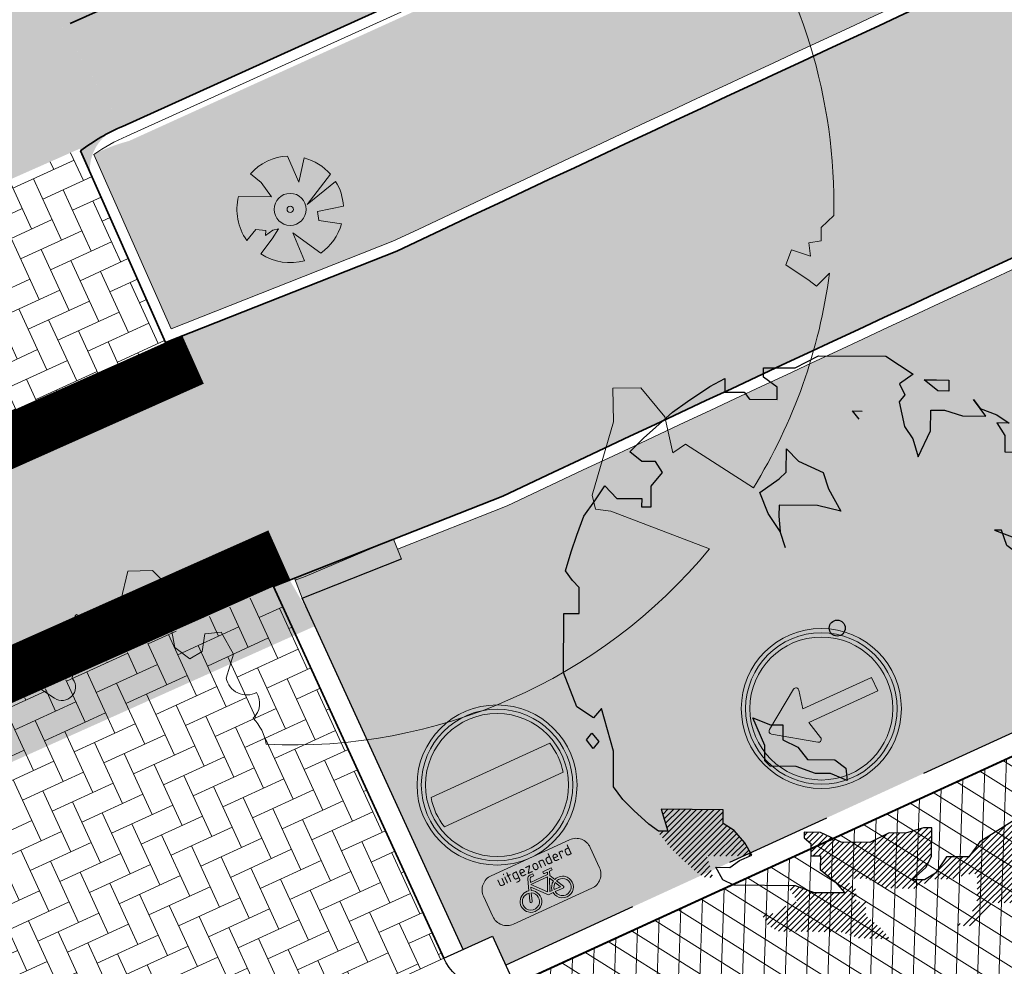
# Model space of a CAD drawing. Header units: metres. Extents: x 195696 to 514079, y 327475 to 328989.
# Tile 71 of 146: x 195981 to 195991, y 327655 to 327664. Entities that reach past the tile are written whole.
import ezdxf
from ezdxf.enums import TextEntityAlignment as Align

# ---------------------------------------------------------------- set-up
doc = ezdxf.new("R2010")
doc.units = ezdxf.units.M
for name, pattern in [('11strp', [2, 1, -1]), ('RI-HWA', [7.4, 5, -2.4]), ('VH-TROTTOIRBAND_180-200', [20, 10, -2, 2, -2, 2, -2])]:
    doc.linetypes.add(name, pattern=pattern)
for name, color, linetype, lineweight in [('B-WE-GR-BOOM-S', 74, 'Continuous', 18), ('bct-bomen', 252, 'Continuous', 9), ('mk-nw-11streep 0.10', 7, '11strp', 35), ('N-WE-GR-BOOM-S', 74, 'Continuous', 25), ('N-WE-GR-GRAS-A-250', 62, 'Continuous', 18), ('N-WE-GW-ONTGRAVINGSVAK-vak 4-A-250', 12, 'Continuous', 18), ('N-WE-RI-HWA_RIOOLLEIDING_PVC_315-G', 150, 'RI-HWA', 35), ('N-WE-VH-GESLOTENVERHARDING-A-200', 252, 'Continuous', 18), ('N-WE-VH-KANTOPSLUITING_ELEMENT_HOEKSTUK-S', 7, 'Continuous', 25), ('N-WE-VH-KANTOPSLUITING_OPSLUITBAND_100X200-G', 5, 'Continuous', 13), ('N-WE-VH-KANTOPSLUITING_TROTTOIRBAND_180 200_250-G', 6, 'VH-TROTTOIRBAND_180-200', 25), ('N-WE-VH-KANTOPSLUITING_TROTTOIRBAND_180 200_250_EINDVERLOOPBAND-S', 6, 'Continuous', 25), ('N-WE-VH-KANTOPSLUITING_VOORKANTBAND-G', 2, 'Continuous', 35), ('N-WE-VH-KANTVERHARDING-G', 5, 'Continuous', 35), ('N-WE-VH-KANTVERHARDING_STREKLAAG-G', 5, 'Continuous', 18), ('N-WE-VH-OPENVERHARDING_BETONSTRAATSTEEN_GRIJS-A', 252, 'Continuous', 18), ('N-WE-VH-OPENVERHARDING_BETONSTRAATSTEEN_ROOD-A', 13, 'Continuous', 18), ('N-WE-VH-OPENVERHARDING_STRAATBAKSTEEN_BRUIN-A', 35, 'Continuous', 18), ('N-WE-VW-VERKEERSTEKEN_BORD_C-S-200', 7, 'Continuous', 25), ('N-WE-VW-VERKEERSTEKEN_BORD_D-S-200', 7, 'Continuous', 25), ('N-WE-VW-VERKEERSTEKEN_BORD_ONDERBORD-S-200', 7, 'Continuous', 25)]:
    doc.layers.add(name, color=color, linetype=linetype, lineweight=lineweight)
doc.styles.add('NLCS-RVV-M200-T25', font='NLCS-RVV.ttf')
doc.styles.get("Standard").update_dxf_attribs({"font": 'arial.ttf'})
pattern_1 = [(0, (0, 0), (0.5, 0.5), [0.125, -0.375]), (0, (0.275, 0.3), (0.5, 0.5), [0.125, -0.375]), (90, (0.05, 0.175), (-0.5, 0.5), [0.125, -0.375]), (90, (0.25, 0.35), (-0.5, 0.5), [0.125, -0.375]), (45, (0.1, 0.35), (0, 0.5), [0.125, -0.582106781]), (135, (0.275, 0), (-0.5, 0), [0.125, -0.582106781]), (26.5650512, (0.125, 0.15), (0.5, 2e-10), [0.125, -0.9930339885]), (26.5650512, (0.35, 0.4), (0.5, 2e-10), [0.125, -0.9930339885]), (63.43494882, (0.35, 0), (3e-11, 0.5), [0.125, -0.9930339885]), (63.43494882, (0.125, 0.225), (3e-11, 0.5), [0.125, -0.9930339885]), (63.43494882, (0.3, 0.1), (3e-11, 0.5), [0.125, -0.9930339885]), (116.5650512, (0, 0.275), (-2e-10, 0.5), [0.125, -0.9930339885]), (153.43494882, (0.1, 0.075), (-0.5, 3e-11), [0.125, -0.9930339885])]

# ---------------------------------------------------------------- blocks, each defined once
blk = doc.blocks.new('SGR-BOOM_05')
blk.add_lwpolyline([(4.1627, 2.9835, -0.16076), (5.0945, -0.0561), (4.9773, -0.1691), (4.9763, -0.2938), (4.8619, -0.3149), (4.8762, -0.4379), (4.6981, -0.3805), (4.6441, -0.5192), (4.8638, -0.6653), (4.9325, -0.7197), (5.0536, -0.5992, -0.106371), (4.3406, -2.6103), (3.7053, -2.2009), (3.5876, -2.2819), (3.5125, -1.9448), (3.2861, -1.6733), (3.0235, -1.6759), (3.0297, -1.99), (2.8304, -2.6777), (2.8606, -2.8088), (3.0052, -2.8294), (3.9299, -3.1829, -0.236298), (-0.2251, -5.0135, 0.159625), (-0.347, -4.7701, 0.350802), (-0.3148, -4.5278, -0.504641), (-0.6, -4.3928), (-0.5306, -4.1702), (-0.6474, -3.9624), (-0.8016, -3.9778), (-0.8248, -4.1438), (-0.9418, -4.2115), (-1.0803, -4.1056), (-1.1998, -3.4748), (-1.2911, -3.3837), (-1.522, -3.3909), (-1.5862, -3.6649), (-1.6803, -3.6944), (-1.769, -3.9229), (-2.0033, -3.7976, 0.733583), (-1.9177, -3.9727, -0.861625), (-1.8701, -4.1276, 0.279978), (-2.0431, -4.3925), (-2.0359, -4.4026, -0.827056), (-2.2079, -4.5827, -0.116774), (-4.1522, -2.5563)], format="xyb")
blk.add_circle((0, 0), 0.15)
blk = doc.blocks.new('BOOM_3-flat-15-flat-1-flat-1')
at = {"layer": 'bct-bomen', "color": 252, "lineweight": 0}
for p, q in [((0.0823, 0.255), (-0.0244, 0.4994)), ((0.1305, 0.4827), (0.0823, 0.255)), ((-0.3729, 0.3331), (-0.2714, 0.2505)), ((0.1589, 0.0457), (0.3768, 0.3287)), ((-0.2714, 0.2505), (-0.1766, 0.1169)), ((0.426, 0.2618), (0.1589, 0.0457)), ((-0.1766, 0.1169), (-0.4852, 0.1209)), ((0.2573, -0.0211), (0.499, 0.031)), ((0.2683, -0.1057), (0.2573, -0.0211)), ((-0.1109, -0.1814), (-0.1693, -0.2749)), ((-0.162, -0.1947), (-0.1109, -0.1814)), ((0.4809, -0.1367), (0.2683, -0.1057)), ((-0.407, -0.2905), (-0.3224, -0.1903)), ((-0.3224, -0.1903), (-0.2276, -0.1992)), ((-0.1693, -0.2749), (-0.275, -0.4174)), ((-0.2312, -0.2437), (-0.162, -0.1947)), ((-0.2276, -0.1992), (-0.2312, -0.2437)), ((0.1354, -0.4813), (0.024, -0.2215)), ((0.024, -0.2215), (0.287, -0.4095)), ((-0.275, -0.4174), (-0.2751, -0.4175))]:
    blk.add_line(p, q, dxfattribs=at)
for major_axis, start_param, end_param in [((-0.3536, 0.3536), -0.736479, 0.056193), ((0.3536, 0.3536), 6.215134, 6.804469), ((-0.3536, 0.3536), 3.989026, 4.478057), ((-0.3536, 0.3536), 0.541266, 1.405246), ((-0.0212, 0.0212), 3.926991, 10.210176), ((0.3536, 0.3536), 4.538273, 5.220845), ((-0.3536, 0.3536), 1.773702, 2.630475)]:
    blk.add_ellipse((0, 0), major_axis=major_axis, ratio=1, start_param=start_param, end_param=end_param, dxfattribs=at)
at = {"layer": 'bct-bomen', "flags": 1}
for tag, p in [('POINTNUMBER', (0, 0)), ('COMMENT', (0, -0.3125))]:
    blk.add_attdef(tag, p, '', height=0.25, dxfattribs=at)
blk = doc.blocks.new('SVH-TROTTOIRBAND EINDVERLOOPBAND_180 200X250_200X120_LINKS_L1000_HD-MM')
at = {"linetype": 'Continuous', "lineweight": 18, "true_color": 0x939598}
h = blk.add_hatch(color=252, dxfattribs=at)
h.dxf.hatch_style = 1
h.paths.add_polyline_path([(-1000, 0), (0, 0), (0, 200), (-1000, 200)])
at = {"linetype": 'Continuous', "lineweight": 18}
for p in [(-900, 0), (0, 20)]:
    blk.add_line(p, (-100, 20), dxfattribs=at)
blk.add_lwpolyline([(-1000, 0), (0, 0), (0, 200), (-1000, 200)], close=True, dxfattribs=at)
blk = doc.blocks.new('SGR-BOOM_27')
for p, q in [((-0.788, 4.875), (-0.349, 5.103)), ((-0.349, 5.103), (0.911, 5.094)), ((0.911, 5.094), (1.423, 4.756)), ((-1.381, 4.7), (-1.38, 4.88)), ((-1.38, 4.88), (-0.788, 4.875)), ((-2.39, 4.527), (-2.106, 4.679)), ((-2.106, 4.679), (-2.108, 4.422)), ((-1.126, 4.518), (-1.381, 4.7)), ((1.423, 4.756), (1.164, 4.578)), ((1.883, 4.444), (1.628, 4.651)), ((1.628, 4.651), (1.859, 4.65)), ((1.859, 4.65), (2.091, 4.648)), ((2.091, 4.648), (2.089, 4.442)), ((-2.804, 4.247), (-2.39, 4.527)), ((-1.127, 4.286), (-1.126, 4.518)), ((1.164, 4.578), (1.266, 4.371)), ((2.089, 4.442), (1.883, 4.444)), ((-3.088, 4.044), (-2.804, 4.247)), ((-2.108, 4.422), (-1.744, 4.419)), ((-1.744, 4.419), (-1.642, 4.29)), ((-1.642, 4.29), (-1.127, 4.286)), ((1.266, 4.371), (1.162, 4.243)), ((2.785, 3.974), (2.555, 4.284)), ((2.555, 4.284), (2.68, 4.115)), ((0.286, 4.07), (0.466, 4.068)), ((0.413, 3.914), (0.286, 4.07)), ((1.162, 4.243), (1.261, 3.78)), ((1.749, 3.699), (1.752, 4.085)), ((1.752, 4.085), (2.009, 4.083)), ((2.009, 4.083), (2.347, 3.977)), ((2.68, 4.115), (2.991, 3.998)), ((-3.399, 3.763), (-3.088, 4.044)), ((2.347, 3.977), (2.785, 3.974)), ((2.991, 3.998), (3.221, 3.842)), ((-3.632, 3.559), (-3.399, 3.763)), ((1.261, 3.78), (1.414, 3.547)), ((1.514, 3.212), (1.749, 3.699)), ((3.221, 3.842), (2.989, 3.844)), ((2.989, 3.844), (3.142, 3.611)), ((-3.891, 3.304), (-3.632, 3.559)), ((1.414, 3.547), (1.514, 3.212)), ((3.142, 3.611), (3.14, 3.302)), ((-0.957, 2.922), (-0.954, 3.359)), ((-0.954, 3.359), (-0.724, 3.126)), ((-3.661, 3.122), (-3.891, 3.304)), ((3.14, 3.302), (3.474, 3.3)), ((3.474, 3.3), (3.858, 3.066)), ((3.575, 3.093), (3.474, 3.3)), ((3.474, 3.3), (3.575, 3.093)), ((-3.404, 3.12), (-3.661, 3.122)), ((-3.277, 2.913), (-3.404, 3.12)), ((-0.724, 3.126), (-0.263, 2.916)), ((3.858, 3.066), (4.215, 2.651)), ((-3.485, 2.657), (-3.277, 2.913)), ((-1.449, 2.539), (-1.087, 2.794)), ((-1.087, 2.794), (-0.957, 2.922)), ((-0.263, 2.916), (-0.162, 2.607)), ((-4.541, 2.382), (-4.359, 2.664)), ((-4.359, 2.664), (-4.129, 2.431)), ((-3.487, 2.272), (-3.485, 2.657)), ((-0.162, 2.607), (0.066, 2.189)), ((4.215, 2.651), (4.521, 2.212)), ((-4.129, 2.431), (-3.666, 2.427)), ((-3.666, 2.427), (-3.667, 2.273)), ((-1.298, 2.148), (-1.449, 2.539)), ((-4.749, 2.097), (-4.541, 2.382)), ((-3.667, 2.273), (-3.487, 2.272)), ((-1.091, 2.305), (-1.092, 2.095)), ((-0.37, 2.3), (-1.091, 2.305)), ((0.066, 2.189), (-0.37, 2.3)), ((4.424, 2.351), (4.439, 2.366)), ((4.468, 2.287), (4.507, 2.325)), ((4.51, 2.219), (4.574, 2.284)), ((4.526, 2.127), (4.642, 2.243)), ((-4.88, 1.738), (-4.749, 2.097)), ((-1.069, 1.812), (-1.298, 2.148)), ((-1.092, 2.095), (-1.069, 1.812)), ((4.521, 2.212), (4.619, 1.615)), ((4.543, 2.035), (4.71, 2.201)), ((4.56, 1.943), (4.76, 2.143)), ((4.576, 1.85), (4.81, 2.084)), ((4.593, 1.758), (4.861, 2.026)), ((4.61, 1.666), (4.911, 1.967)), ((4.618, 1.456), (5.012, 1.85)), ((4.619, 1.566), (4.961, 1.909)), ((-4.986, 1.43), (-4.88, 1.738)), ((-0.968, 1.503), (-1.069, 1.812)), ((2.949, 1.833), (3.359, 1.676)), ((3.077, 1.832), (2.949, 1.833)), ((3.178, 1.549), (3.077, 1.832)), ((3.359, 1.676), (3.563, 1.469)), ((4.615, 1.127), (5.152, 1.664)), ((4.616, 1.237), (5.107, 1.728)), ((4.617, 1.347), (5.062, 1.792)), ((3.383, 1.393), (3.178, 1.549)), ((4.619, 1.615), (4.615, 1.101)), ((4.654, 1.057), (5.197, 1.6)), ((4.704, 0.999), (5.241, 1.536)), ((-5.091, 1.07), (-4.986, 1.43)), ((3.563, 1.469), (3.381, 1.136)), ((3.381, 1.136), (3.383, 1.393)), ((4.755, 0.941), (5.286, 1.471)), ((4.806, 0.883), (5.33, 1.407)), ((4.819, 0.786), (5.373, 1.341)), ((4.817, 0.567), (5.404, 1.154)), ((4.818, 0.677), (5.388, 1.247)), ((-4.964, 0.889), (-5.091, 1.07)), ((4.615, 1.101), (4.819, 0.868)), ((4.815, 0.348), (5.434, 0.967)), ((4.816, 0.457), (5.419, 1.06)), ((-4.836, 0.76), (-4.964, 0.889)), ((-4.84, 0.271), (-4.836, 0.76)), ((4.041, -0.644), (5.465, 0.78)), ((4.814, 0.238), (5.45, 0.873)), ((4.819, 0.868), (4.814, 0.199)), ((4.149, -0.645), (5.469, 0.675)), ((4.19, -0.713), (5.469, 0.565)), ((4.457, 0.639), (4.452, -0.056)), ((4.611, 0.535), (4.457, 0.639)), ((4.457, 0.533), (4.52, 0.596)), ((4.189, -0.823), (5.468, 0.456)), ((4.454, 0.204), (4.673, 0.423)), ((4.455, 0.314), (4.634, 0.493)), ((4.456, 0.423), (4.585, 0.553)), ((4.712, 0.354), (4.611, 0.535)), ((-5.131, -0.833), (-5.123, 0.273)), ((-5.123, 0.273), (-4.84, 0.271)), ((3.95, -0.627), (4.799, 0.222)), ((4.188, -0.932), (5.467, 0.346)), ((4.25, -0.98), (5.466, 0.237)), ((4.452, -0.015), (4.756, 0.288)), ((4.453, 0.094), (4.713, 0.354)), ((4.814, 0.199), (4.712, 0.354)), ((3.604, 0.028), (3.959, -0.644)), ((4.193, -0.337), (3.604, 0.028)), ((3.611, 0.014), (3.617, 0.02)), ((4.326, -1.013), (5.517, 0.179)), ((4.402, -1.045), (5.568, 0.121)), ((5.322, -0.234), (5.619, 0.063)), ((5.387, -0.278), (5.67, 0.005)), ((3.649, -0.057), (3.684, -0.022)), ((3.686, -0.128), (3.751, -0.063)), ((3.724, -0.199), (3.818, -0.105)), ((3.762, -0.271), (3.886, -0.147)), ((4.452, -0.056), (4.193, -0.337)), ((5.452, -0.322), (5.669, -0.105)), ((3.799, -0.342), (3.953, -0.188)), ((3.837, -0.413), (4.02, -0.23)), ((3.875, -0.484), (4.087, -0.271)), ((3.912, -0.555), (4.155, -0.313)), ((4.479, -1.078), (5.308, -0.248)), ((4.758, -0.495), (4.759, -0.341)), ((4.862, -0.342), (4.758, -0.495)), ((4.76, -0.187), (4.759, -0.341)), ((4.759, -0.341), (4.76, -0.187)), ((4.759, -0.341), (4.862, -0.342)), ((4.806, -0.859), (5.307, -0.358)), ((5.495, -0.388), (5.668, -0.214)), ((5.534, -0.458), (5.668, -0.324)), ((4.805, -0.968), (5.306, -0.467)), ((5.574, -0.526), (5.667, -0.434)), ((5.617, -0.592), (5.666, -0.543)), ((3.959, -0.644), (4.191, -0.645)), ((4.191, -0.645), (4.188, -0.954)), ((4.82, -1.062), (5.306, -0.577)), ((4.888, -1.104), (5.305, -0.687)), ((5.66, -0.658), (5.665, -0.653)), ((-4.879, -1.478), (-5.131, -0.833)), ((4.495, -1.17), (4.806, -0.859)), ((4.806, -0.83), (4.799, -1.859)), ((4.805, -1.01), (4.806, -0.83)), ((4.955, -1.145), (5.304, -0.796)), ((5.022, -1.187), (5.303, -0.906)), ((4.188, -0.954), (4.496, -1.085)), ((4.494, -1.279), (4.805, -0.968)), ((4.494, -1.394), (4.805, -1.01)), ((4.496, -1.085), (4.494, -1.394)), ((-4.572, -1.686), (-4.879, -1.478)), ((-4.416, -1.507), (-4.572, -1.686)), ((-4.191, -2.31), (-4.416, -1.507)), ((4.799, -1.846), (5.041, -1.604)), ((4.803, -1.733), (5.027, -1.509)), ((4.806, -1.621), (4.919, -1.508)), ((4.81, -1.508), (4.811, -1.507)), ((-1.356, -2.203), (-1.584, -1.682)), ((-1.584, -1.682), (-1.25, -1.814)), ((-1.25, -1.814), (-1.019, -1.815)), ((-1.019, -1.815), (-1.021, -2.098)), ((3.588, -3.166), (5.04, -1.714)), ((3.696, -3.167), (5.043, -1.819)), ((-4.703, -2.096), (-4.6, -1.969)), ((-4.6, -1.969), (-4.472, -2.128)), ((2.465, -4.615), (5.196, -1.884)), ((2.579, -4.61), (5.272, -1.917)), ((2.619, -5.006), (5.655, -1.969)), ((2.621, -4.677), (5.347, -1.951)), ((3.48, -3.165), (4.779, -1.866)), ((3.804, -3.168), (5.119, -1.852)), ((4.133, -2.403), (4.61, -1.926)), ((4.515, -1.96), (4.282, -2.194)), ((4.799, -1.859), (4.515, -1.96)), ((-4.576, -2.256), (-4.703, -2.096)), ((-4.472, -2.128), (-4.576, -2.256)), ((-1.358, -2.486), (-1.356, -2.203)), ((-1.021, -2.098), (-0.739, -2.233)), ((2.62, -4.786), (5.346, -2.061)), ((2.62, -4.896), (5.345, -2.17)), ((4.282, -2.194), (4.1, -2.45)), ((4.494, -3.239), (5.655, -2.079)), ((4.548, -3.294), (5.654, -2.188)), ((-4.196, -2.979), (-4.191, -2.31)), ((-0.739, -2.233), (-0.56, -2.466)), ((3.612, -2.343), (3.608, -2.883)), ((3.74, -2.473), (3.612, -2.343)), ((3.612, -2.38), (3.63, -2.362)), ((4.602, -3.349), (5.653, -2.298)), ((-1.256, -2.59), (-1.358, -2.486)), ((-0.56, -2.466), (-0.046, -2.47)), ((-0.046, -2.47), (0.159, -2.626)), ((3.608, -2.819), (3.846, -2.581)), ((3.609, -2.709), (3.792, -2.526)), ((3.61, -2.599), (3.738, -2.471)), ((3.611, -2.49), (3.684, -2.416)), ((3.918, -2.654), (3.74, -2.473)), ((4.1, -2.45), (3.918, -2.654)), ((4.656, -3.403), (5.652, -2.408)), ((4.711, -3.458), (5.651, -2.517)), ((-0.767, -2.593), (-1.256, -2.59)), ((-0.408, -2.724), (-0.767, -2.593)), ((-0.125, -2.727), (-0.408, -2.724)), ((0.183, -2.858), (-0.125, -2.727)), ((0.159, -2.626), (0.183, -2.858)), ((3.372, -3.164), (3.9, -2.636)), ((5.503, -2.775), (5.65, -2.627)), ((3.349, -3.078), (3.482, -2.945)), ((3.608, -2.883), (3.35, -3.01)), ((-4.017, -3.212), (-4.196, -2.979)), ((3.35, -3.01), (3.349, -3.164)), ((-3.813, -3.419), (-4.017, -3.212)), ((2.618, -5.115), (4.462, -3.271)), ((3.349, -3.164), (3.837, -3.168)), ((3.837, -3.168), (3.707, -3.373)), ((-3.532, -3.679), (-3.813, -3.419)), ((-2.137, -3.406), (-3.298, -3.397)), ((-3.298, -3.397), (-3.173, -3.81)), ((-3.295, -3.408), (-3.284, -3.397)), ((-3.275, -3.933), (-2.744, -3.402)), ((-3.27, -3.492), (-3.176, -3.398)), ((-3.244, -3.575), (-3.068, -3.399)), ((-3.228, -3.995), (-2.636, -3.402)), ((-3.219, -3.659), (-2.96, -3.4)), ((-3.193, -3.742), (-2.852, -3.401)), ((-3.181, -4.056), (-2.528, -3.403)), ((-3.129, -4.113), (-2.42, -3.404)), ((-3.075, -4.168), (-2.312, -3.405)), ((-3.021, -4.223), (-2.204, -3.406)), ((-2.967, -4.278), (-2.137, -3.448)), ((-2.139, -3.663), (-2.137, -3.406)), ((2.368, -5.583), (4.461, -3.49)), ((2.538, -5.304), (4.462, -3.381)), ((3.707, -3.373), (3.397, -3.55)), ((4.765, -3.513), (4.844, -3.434)), ((-3.353, -3.809), (-3.532, -3.679)), ((-2.911, -4.33), (-2.138, -3.557)), ((-2.854, -4.383), (-2.136, -3.665)), ((-1.934, -3.793), (-2.139, -3.663)), ((2.321, -4.651), (3.453, -3.518)), ((3.397, -3.55), (2.673, -4.008)), ((2.91, -5.15), (4.46, -3.6)), ((-3.173, -3.81), (-3.353, -3.809)), ((-3.323, -3.871), (-3.26, -3.809)), ((-2.797, -4.435), (-2.07, -3.707)), ((-2.741, -4.487), (-2.003, -3.749)), ((-2.421, -4.276), (-1.937, -3.792)), ((-2.311, -4.275), (-1.885, -3.849)), ((-1.73, -4.026), (-1.934, -3.793)), ((-0.623, -3.893), (-0.559, -3.829)), ((-0.622, -3.829), (-0.623, -3.932)), ((-0.313, -3.831), (-0.622, -3.829)), ((-0.584, -3.963), (-0.451, -3.83)), ((-0.524, -4.012), (-0.349, -3.837)), ((-0.495, -4.092), (-0.273, -3.87)), ((0.071, -4.014), (-0.313, -3.831)), ((-0.004, -4.798), (0.935, -3.86)), ((0.046, -4.857), (1.061, -3.842)), ((0.318, -4.693), (1.17, -3.842)), ((0.427, -4.694), (1.278, -3.843)), ((0.535, -4.695), (1.431, -3.798)), ((0.609, -4.729), (1.587, -3.752)), ((0.973, -3.841), (0.611, -4.018)), ((0.683, -4.764), (1.704, -3.743)), ((0.757, -4.799), (1.77, -3.786)), ((1.281, -3.843), (0.973, -3.841)), ((1.616, -3.743), (1.281, -3.843)), ((1.771, -3.744), (1.616, -3.743)), ((1.767, -4.284), (1.771, -3.744)), ((2.165, -4.697), (3.166, -3.697)), ((4.386, -3.783), (4.459, -3.71)), ((-2.201, -4.274), (-1.834, -3.907)), ((-2.091, -4.273), (-1.783, -3.965)), ((-1.981, -4.271), (-1.733, -4.023)), ((-1.603, -4.259), (-1.73, -4.026)), ((-0.623, -3.932), (-0.495, -4.036)), ((-0.495, -4.036), (-0.497, -4.267)), ((-0.496, -4.202), (-0.196, -3.902)), ((-0.453, -4.268), (-0.12, -3.934)), ((-0.345, -4.268), (-0.043, -3.966)), ((-0.318, -4.459), (0.126, -4.015)), ((-0.317, -4.35), (0.034, -3.999)), ((-0.295, -4.545), (0.234, -4.015)), ((-0.236, -4.595), (0.343, -4.016)), ((-0.176, -4.644), (0.451, -4.017)), ((-0.117, -4.693), (0.559, -4.018)), ((-0.057, -4.743), (0.721, -3.964)), ((0.611, -4.018), (0.071, -4.014)), ((0.831, -4.835), (1.77, -3.895)), ((0.904, -4.87), (1.769, -4.005)), ((2.673, -4.008), (2.466, -4.289)), ((2.469, -4.284), (2.87, -3.884)), ((3.018, -5.151), (4.2, -3.969)), ((3.126, -5.152), (4.249, -4.028)), ((3.234, -5.153), (4.357, -4.029)), ((3.794, -4.701), (4.465, -4.03)), ((4.09, -4.514), (4.573, -4.031)), ((4.367, -4.346), (4.681, -4.032)), ((-1.871, -4.27), (-1.693, -4.093)), ((-1.761, -4.269), (-1.655, -4.163)), ((-1.651, -4.268), (-1.617, -4.234)), ((1.004, -4.879), (1.768, -4.115)), ((1.112, -4.879), (1.767, -4.224)), ((-2.684, -4.539), (-2.438, -4.293)), ((-2.622, -4.586), (-2.412, -4.376)), ((-2.016, -4.487), (-1.835, -4.36)), ((-1.835, -4.36), (-1.603, -4.259)), ((-0.497, -4.267), (-0.317, -4.269)), ((-0.317, -4.269), (-0.319, -4.526)), ((1.22, -4.88), (1.715, -4.385)), ((1.662, -4.489), (1.767, -4.284)), ((1.831, -4.705), (2.248, -4.288)), ((2.05, -4.286), (1.842, -4.593)), ((1.858, -4.569), (2.14, -4.287)), ((1.939, -4.706), (2.356, -4.289)), ((2.047, -4.706), (2.464, -4.289)), ((2.466, -4.289), (2.05, -4.286)), ((-2.558, -4.631), (-2.387, -4.46)), ((-2.491, -4.672), (-2.362, -4.543)), ((-2.278, -4.485), (-2.016, -4.487)), ((-2.146, -4.718), (-2.278, -4.485)), ((-0.319, -4.526), (-0.037, -4.759)), ((1.403, -4.719), (1.662, -4.489)), ((1.842, -4.593), (1.635, -4.72)), ((1.636, -4.791), (1.821, -4.606)), ((-2.383, -4.673), (-2.336, -4.627)), ((-1.941, -4.822), (-2.146, -4.718)), ((-0.037, -4.759), (0.141, -4.966)), ((0.097, -4.915), (0.228, -4.784)), ((1.328, -4.881), (1.49, -4.719)), ((1.635, -4.72), (1.403, -4.719)), ((1.436, -4.882), (1.598, -4.72)), ((-0.784, -4.831), (-1.941, -4.822)), ((-1.175, -5.643), (-0.476, -4.944)), ((-1.103, -5.68), (-0.386, -4.963)), ((-1.001, -5.687), (-0.278, -4.963)), ((-0.922, -4.845), (-0.907, -4.83)), ((-0.893, -5.688), (-0.17, -4.964)), ((-0.881, -4.913), (-0.799, -4.831)), ((-0.839, -4.98), (-0.715, -4.856)), ((-0.798, -5.048), (-0.635, -4.885)), ((-0.785, -5.688), (-0.062, -4.965)), ((-0.425, -4.962), (-0.784, -4.831)), ((-0.756, -5.115), (-0.556, -4.914)), ((-0.677, -5.689), (0.046, -4.966)), ((-0.569, -5.69), (0.282, -4.839)), ((-0.461, -5.691), (0.342, -4.888)), ((0.141, -4.966), (-0.425, -4.962)), ((-0.353, -5.692), (0.355, -4.983)), ((-1.247, -5.606), (-0.773, -5.132)), ((-0.245, -5.692), (0.355, -5.093)), ((-0.137, -5.693), (0.425, -5.132)), ((-0.029, -5.694), (0.533, -5.132)), ((-1.426, -5.35), (-1.426, -5.349)), ((-1.387, -5.419), (-1.318, -5.35)), ((-1.348, -5.489), (-1.21, -5.351)), ((-1.309, -5.558), (-0.966, -5.216)), ((0.076, -5.698), (0.533, -5.24)), ((0.156, -5.727), (0.533, -5.35)), ((2.476, -5.584), (2.881, -5.178)), ((0.235, -5.756), (0.57, -5.421)), ((0.315, -5.785), (0.63, -5.471)), ((0.399, -5.811), (0.689, -5.52)), ((0.504, -5.814), (0.749, -5.569)), ((0.609, -5.818), (0.808, -5.619)), ((0.715, -5.821), (0.859, -5.676)), ((2.26, -5.583), (2.301, -5.541)), ((0.82, -5.825), (0.91, -5.735)), ((0.925, -5.828), (0.96, -5.793))]:
    blk.add_line(p, q)
blk.add_circle((0, 0), 0.15)
blk = doc.blocks.new('SVH-KANTOPSLUITING_HOEKBLOK_180 200_R50')
at = {"flags": 128}
blk.add_lwpolyline([(0, 0), (0.5, 0), (0.5, -0.5, -0.414214)], format="xyb", close=True, dxfattribs=at)
blk = doc.blocks.new('N-SVW-VERKEERSTEKEN_BORD_C02-SO')
at = {"true_color": 0xff0000}
h = blk.add_hatch(color=1, dxfattribs=at)
h.dxf.hatch_style = 1
h.paths.add_polyline_path([(-3.75, 0), (-3.55, 0, -1), (3.55, 0), (3.75, 0, 1)])
at = {"true_color": 0xffffff}
h = blk.add_hatch(color=7, dxfattribs=at)
h.dxf.hatch_style = 1
h.paths.add_polyline_path([(3.35, 0), (3.55, 0, 1), (-3.55, 0), (-3.35, 0, -1)])
at = {"true_color": 0xff0000}
h = blk.add_hatch(color=1, dxfattribs=at)
h.dxf.hatch_style = 1
h.paths.add_polyline_path([(-3.35, 0), (-3.15, 0, -0.060174), (-3.059, 0.75), (3.059, 0.75, -0.060174), (3.15, 0), (3.35, 0, 1)])
at = {"true_color": 0xffffff}
h = blk.add_hatch(color=7, dxfattribs=at)
h.dxf.hatch_style = 1
h.paths.add_polyline_path([(3.059, -0.75, 0.120784), (3.059, 0.75), (-3.059, 0.75, 0.120784), (-3.059, -0.75)])
at = {"true_color": 0xff0000}
h = blk.add_hatch(color=1, dxfattribs=at)
h.dxf.hatch_style = 1
h.paths.add_polyline_path([(-3.55, 0), (-3.75, 0, 1), (3.75, 0), (3.55, 0, -1)])
at = {"true_color": 0xffffff}
h = blk.add_hatch(color=7, dxfattribs=at)
h.dxf.hatch_style = 1
h.paths.add_polyline_path([(-3.35, 0), (-3.55, 0, 1), (3.55, 0), (3.35, 0, -1)])
at = {"true_color": 0xff0000}
h = blk.add_hatch(color=1, dxfattribs=at)
h.dxf.hatch_style = 1
h.paths.add_polyline_path([(3.35, 0), (3.15, 0, -0.060174), (3.059, -0.75), (-3.059, -0.75, -0.060174), (-3.15, 0), (-3.35, 0, 1)])
at = {"color": 7, "lineweight": 0, "true_color": 0xffffff}
blk.add_lwpolyline([(-3.059, -0.75), (3.059, -0.75, 0.120784), (3.059, 0.75), (-3.059, 0.75, 0.120784)], format="xyb", close=True, dxfattribs=at)
at = {"color": 1, "lineweight": 0, "true_color": 0xff0000}
blk.add_circle((0, 0), 3.75, dxfattribs=at)
at = {"color": 7, "lineweight": 0, "true_color": 0xffffff}
for radius in [3.55, 3.35]:
    blk.add_circle((0, 0), radius, dxfattribs=at)
blk = doc.blocks.new('N-SVW-VERKEERSTEKEN_BORD_ONDERBORD_OB52-SO')
at = {"true_color": 0xffffff}
h = blk.add_hatch(color=7, dxfattribs=at)
h.dxf.hatch_style = 1
edge = h.paths.add_edge_path()
edge.add_line((2.75, -0.524), (2.75, 0.524))
edge.add_arc((2.024, 0.524), 0.726, 0, 90)
edge.add_line((2.024, 1.25), (-2.024, 1.25))
edge.add_arc((-2.024, 0.524), 0.726, 90, 180)
edge.add_line((-2.75, 0.524), (-2.75, -0.524))
edge.add_arc((-2.024, -0.524), 0.726, 180, 270)
edge.add_line((-2.024, -1.25), (2.024, -1.25))
edge.add_arc((2.024, -0.524), 0.726, 270, 360)
at = {"true_color": 0x191919}
h = blk.add_hatch(color=250, dxfattribs=at)
h.dxf.hatch_style = 1
h.paths.add_polyline_path([(0.477, 0.121), (0.561, 0.307), (0.686, 0.307), (0.686, 0.413), (0.295, 0.413, 1), (0.295, 0.307), (0.447, 0.307), (0.398, 0.201), (-0.482, 0.201), (-0.421, 0.363, -0.345861), (-0.338, 0.413), (-0.205, 0.413), (-0.205, 0.519), (-0.357, 0.519, 0.334348), (-0.527, 0.391), (-0.709, -0.129, 0.794265), (-1.154, -1.018, 0.4733), (-0.383, -0.868, 0.427471), (-0.611, -0.167), (-0.558, -0.011), (0.045, -0.679), (0.288, -0.679, 0.529348), (1.038, -1.073, 0.476174), (1.188, -0.302, 0.318009), (0.617, -0.152)])
h.paths.add_polyline_path([(-0.512, 0.099), (0.348, 0.099), (0.06, -0.538)], flags=16)
h.paths.add_polyline_path([(-0.649, -0.269, -0.542254), (-0.575, -0.936, -0.632638), (-1.233, -0.625, -0.479903), (-0.747, -0.235), (-0.88, -0.61, 1.053204), (-0.778, -0.641)], flags=16)
h.paths.add_polyline_path([(0.42, 0), (0.523, -0.197, 0.234167), (0.288, -0.572), (0.159, -0.572)], flags=16)
h.paths.add_polyline_path([(0.572, -0.296), (0.716, -0.572), (0.398, -0.572, -0.216058)], flags=16)
h.paths.add_polyline_path([(0.398, -0.679), (0.803, -0.679, 0.566151), (0.849, -0.603), (0.667, -0.246, -0.564261), (1.193, -0.687, -0.396488), (0.758, -1.026, -0.350134)], flags=16)
at = {"color": 250, "lineweight": 0, "true_color": 0x191919}
for points in [[(2.75, -0.524), (2.75, 0.524, 0.414214), (2.024, 1.25), (-2.024, 1.25, 0.414214), (-2.75, 0.524), (-2.75, -0.524, 0.414214), (-2.024, -1.25), (2.024, -1.25, 0.414214)], [(0.477, 0.121), (0.561, 0.307), (0.686, 0.307), (0.686, 0.413), (0.295, 0.413, 1), (0.295, 0.307), (0.447, 0.307), (0.398, 0.201), (-0.482, 0.201), (-0.421, 0.363, -0.345861), (-0.338, 0.413), (-0.205, 0.413), (-0.205, 0.519), (-0.357, 0.519, 0.334348), (-0.527, 0.391), (-0.709, -0.129, 0.794265), (-1.154, -1.018, 0.4733), (-0.383, -0.868, 0.427471), (-0.611, -0.167), (-0.558, -0.011), (0.045, -0.679), (0.288, -0.679, 0.529348), (1.038, -1.073, 0.476174), (1.188, -0.302, 0.318009), (0.617, -0.152)], [(0.42, 0), (0.159, -0.572), (0.288, -0.572, -0.234167), (0.523, -0.197)], [(-0.649, -0.269, -0.542254), (-0.575, -0.936, -0.632638), (-1.233, -0.625, -0.479903), (-0.747, -0.235), (-0.88, -0.61, 1.053204), (-0.778, -0.641)], [(0.667, -0.246, -0.564261), (1.193, -0.687, -0.396488), (0.758, -1.026, -0.350134), (0.398, -0.679), (0.803, -0.679, 0.566151), (0.849, -0.603)], [(0.716, -0.572), (0.572, -0.296, 0.216058), (0.398, -0.572)]]:
    blk.add_lwpolyline(points, format="xyb", close=True, dxfattribs=at)
blk.add_lwpolyline([(0.348, 0.099), (-0.512, 0.099), (0.06, -0.538)], close=True, dxfattribs=at)
at = {"color": 250, "true_color": 0x191919, "style": 'NLCS-RVV-M200-T25'}
blk.add_text('uitgezonderd', height=0.5, dxfattribs=at).set_placement((0, 0.598), align=Align.CENTER)
blk = doc.blocks.new('N-SVW-VERKEERSTEKEN_BORD_D04-SO')
at = {"true_color": 0x007dc8}
h = blk.add_hatch(color=152, dxfattribs=at)
h.dxf.hatch_style = 1
h.paths.add_polyline_path([(3.357, 1.155), (3.546, 1.22, 0.577878), (-2.833, 2.457), (-2.682, 2.326, -0.577878)])
h = blk.add_hatch(color=152, dxfattribs=at)
h.dxf.hatch_style = 1
h.paths.add_polyline_path([(-0.35, 0.802), (-1.216, 0.598, -0.710653), (-1.37, 0.808), (-0.118, 2.622, -0.252193), (0.001, 2.683), (0.001, 3.35, 0.414322), (-3.35, 0, 0.414105), (-0.001, -3.35), (-0.001, -2.751), (-0.35, -2.751)])
at = {"true_color": 0xffffff}
h = blk.add_hatch(color=7, dxfattribs=at)
h.dxf.hatch_style = 1
h.paths.add_polyline_path([(-2.682, 2.326), (-2.531, 2.195, -0.577878), (3.168, 1.09), (3.357, 1.155, 0.577878)])
at = {"true_color": 0x007dc8}
h = blk.add_hatch(color=152, dxfattribs=at)
h.dxf.hatch_style = 1
h.paths.add_polyline_path([(3.35, 0, 0.414105), (0.001, 3.35), (0.001, 2.683, -0.240753), (0.114, 2.622), (1.369, 0.808, -0.662219), (1.216, 0.598), (0.346, 0.802), (0.346, -2.751), (-0.001, -2.751), (-0.001, -3.35, 0.414322)])
h = blk.add_hatch(color=152, dxfattribs=at)
h.dxf.hatch_style = 1
h.paths.add_polyline_path([(-2.682, 2.326), (-2.833, 2.457, 0.180494), (-3.75, 0, 0.414214), (0, -3.75), (0, -3.55, -0.414214), (-3.55, 0, -0.180494)])
at = {"true_color": 0xffffff}
h = blk.add_hatch(color=7, dxfattribs=at)
h.dxf.hatch_style = 1
h.paths.add_polyline_path([(-3.35, 0, -0.180494), (-2.531, 2.195), (-2.682, 2.326, 0.180494), (-3.55, 0, 0.414214), (0, -3.55), (0, -3.35, -0.414214)])
h = blk.add_hatch(color=7, dxfattribs=at)
h.dxf.hatch_style = 1
h.paths.add_polyline_path([(0.114, 2.622, 0.524811), (-0.118, 2.622), (-1.37, 0.808, 0.710653), (-1.216, 0.598), (-0.35, 0.802), (-0.35, -2.751), (0.346, -2.751), (0.346, 0.802), (1.216, 0.598, 0.662219), (1.369, 0.808)])
at = {"true_color": 0x007dc8}
h = blk.add_hatch(color=152, dxfattribs=at)
h.dxf.hatch_style = 1
h.paths.add_polyline_path([(3.75, 0, 0.083022), (3.546, 1.22), (3.357, 1.155, -0.083022), (3.55, 0, -0.414214), (0, -3.55), (0, -3.75, 0.414214)])
at = {"true_color": 0xffffff}
h = blk.add_hatch(color=7, dxfattribs=at)
h.dxf.hatch_style = 1
h.paths.add_polyline_path([(3.357, 1.155), (3.168, 1.09, -0.083022), (3.35, 0, -0.414214), (0, -3.35), (0, -3.55, 0.414214), (3.55, 0, 0.083022)])
at = {"color": 7, "lineweight": 0, "true_color": 0xffffff}
blk.add_lwpolyline([(0.346, -2.751), (0.346, 0.802), (1.216, 0.598, 0.662219), (1.369, 0.808), (0.114, 2.622, 0.524067), (-0.118, 2.622), (-1.37, 0.808, 0.710653), (-1.216, 0.598), (-0.35, 0.802), (-0.35, -2.751)], format="xyb", close=True, dxfattribs=at)
at = {"color": 152, "lineweight": 0, "true_color": 0x007dc8}
blk.add_circle((0, 0), 3.75, dxfattribs=at)
at = {"color": 7, "lineweight": 0, "true_color": 0xffffff}
for radius in [3.55, 3.35]:
    blk.add_circle((0, 0), radius, dxfattribs=at)

msp = doc.modelspace()

# ---------------------------------------------------------------- hatches: boundary and pattern name
at = {"layer": 'N-WE-GR-GRAS-A-250', "lineweight": 0}
h = msp.add_hatch(dxfattribs=at)
h.set_pattern_fill('AGR-GRAS_02-SO', color=256, scale=0.05, pattern_type=2)
h.set_pattern_definition(pattern_1)
edge = h.paths.add_edge_path()
edge.add_arc((195982.8674, 327661.5498), 1.6548, 104.72254, 116.97924)
edge.add_line((195982.1167, 327663.0246), (195982.8398, 327661.3901))
edge.add_line((195982.8398, 327661.3901), (195984.9176, 327662.2097))
edge.add_arc((196332.5814, 326924.586), 815.4502, 112.8756361, 115.2358849, ccw=False)
edge.add_line((196015.5897, 327675.9016), (196022.644, 327679.4626))
edge.add_arc((196013.6763, 327697.2275), 19.9, 296.78448, 308.19438)
edge.add_arc((196025.7338, 327681.9021), 0.4, 308.19438, 449.18431)
edge.add_arc((196025.6697, 327677.4025), 4.9, 89.18431, 113.96816)
edge.add_line((196023.6792, 327681.88), (196021.5886, 327680.9506))
edge.add_line((196021.5886, 327680.9506), (196015.9462, 327678.3699))
edge.add_line((196015.9462, 327678.3699), (195982.4469, 327663.1503))
h = msp.add_hatch(dxfattribs=at)
h.set_pattern_fill('AGR-GRAS_02-SO', color=256, scale=0.05, pattern_type=2)
h.set_pattern_definition(pattern_1)
edge = h.paths.add_edge_path()
edge.add_arc((196013.683, 327697.2192), 22.5896, 296.78134, 310.29576)
edge.add_arc((196027.492, 327679.1799), 1.1387, 40.29834, 45.33419, ccw=False)
edge.add_arc((196013.7443, 327697.1539), 22.6001, 310.29544, 312.81589)
edge.add_line((196029.1044, 327680.5758), (196029.1044, 327680.5758))
edge.add_arc((196029.3094, 327680.3567), 0.3, 64.61334, 133.10053, ccw=False)
edge.add_line((196029.438, 327680.6278), (196031.082, 327679.8476))
edge.add_line((196031.082, 327679.8476), (196030.8675, 327679.6677))
edge.add_line((196030.8675, 327679.6677), (196031.0599, 327679.4382))
edge.add_line((196031.0599, 327679.4382), (196029.4781, 327678.0704))
edge.add_arc((195990.1752, 327723.1406), 59.8, 294.637768, 311.089632, ccw=False)
edge.add_line((196015.1047, 327668.7847), (195985.9768, 327655.4257))
edge.add_line((195985.9768, 327655.4257), (195985.8517, 327655.6984))
edge.add_line((195985.8517, 327655.6984), (195985.579, 327655.5733))
edge.add_line((195985.579, 327655.5733), (195984.0711, 327658.8612))
edge.add_line((195984.0711, 327658.8612), (195984.9996, 327659.2319))
edge.add_line((195984.9996, 327659.2319), (195984.9628, 327659.3251))
edge.add_line((195984.9628, 327659.3251), (195985.9927, 327659.7314))
edge.add_arc((196331.933, 326926.0233), 811.1733, 112.866885, 115.243681, ccw=False)
edge.add_line((196016.718, 327673.4466), (196023.8616, 327677.0527))
at = {"layer": 'N-WE-GW-ONTGRAVINGSVAK-vak 4-A-250', "lineweight": 0, "transparency": 33554495}
msp.add_hatch(color=256, dxfattribs=at).paths.add_polyline_path([(195937.6259, 327640.8545), (195939.3426, 327637.6503), (195944.9679, 327640.5578), (195952.3978, 327644.0796), (195957.711, 327646.518), (195961.8195, 327648.4035), (195968.5756, 327651.6945), (195976.574, 327655.189), (195984.199, 327658.6077), (195982.922, 327660.814), (195978.061, 327658.966), (195960.5945, 327651.9742), (195949.11, 327646.66)])
at = {"layer": 'N-WE-VH-GESLOTENVERHARDING-A-200', "lineweight": 0}
h = msp.add_hatch(dxfattribs=at)
h.set_pattern_fill('AVH-GESLOTEN-SOD', color=256, scale=0.1, angle=28, pattern_type=2)
h.set_pattern_definition([(88, (0, 0), (-0.1998781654, 0.00697989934), []), (148, (0, 0), (-0.10598385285, -0.16960961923), [])])
edge = h.paths.add_edge_path()
edge.add_arc((196043.1979, 327406.41), 243.7, 114.637768, 117.769467)
edge.add_arc((195952.9501, 327577.8015), 50, 117.76947, 133.47112)
edge.add_arc((195884.1512, 327650.3736), 50, 306.49127, 313.47112, ccw=False)
edge.add_line((195913.8862, 327610.1762), (195909.2429, 327617.493))
edge.add_arc((196043.1953, 327406.4154), 249.994, 114.637752, 122.399707, ccw=False)
edge.add_line((195938.9779, 327633.6504), (196015.1881, 327668.6029))
edge.add_arc((195990.1752, 327723.1406), 60, 294.637768, 307.695496)
edge.add_line((196026.8631, 327675.6643), (196030.3421, 327668.7282))
edge.add_line((196030.3421, 327668.7282), (196027.0169, 327667.1071))
edge.add_line((196027.0169, 327667.1071), (196016.1131, 327662.0962))
edge.add_line((196016.1131, 327662.0962), (195941.6042, 327627.9239))
at = {"layer": 'N-WE-VH-OPENVERHARDING_BETONSTRAATSTEEN_GRIJS-A', "lineweight": 0}
h = msp.add_hatch(dxfattribs=at)
h.set_pattern_fill('AVH-BSS_KEIFORMAAT_KEPER', color=256, scale=2, angle=-65.36223, pattern_type=2)
h.set_pattern_definition([(294.6378, (195979.60901, 327660.98004), (0.2784267, -0.103337), [0.63, -0.21]), (204.6378, (195979.99078, 327661.15513), (0.2784267, -0.103337), [0.63, -0.21])])
h.paths.add_polyline_path([(195985.3972, 327655.4899), (195983.8048, 327658.9621), (195979.0879, 327656.875), (195980.6644, 327653.3119)])
h.paths.add_polyline_path([(195982.7933, 327661.2483), (195981.984, 327663.0773), (195977.2671, 327660.9902), (195978.0763, 327659.1613)])
at = {"layer": 'N-WE-VH-OPENVERHARDING_BETONSTRAATSTEEN_ROOD-A', "lineweight": 0}
h = msp.add_hatch(dxfattribs=at)
h.set_pattern_fill('AVH-BSS_KEIFORMAAT_KEPER', color=256, scale=2, angle=23.86716, pattern_type=2)
h.set_pattern_definition([(23.86716, (195982.79325, 327661.24828), (0.1070724, 0.2770117), [0.63, -0.21]), (293.86716, (195982.62331, 327661.63236), (0.1070724, 0.2770117), [0.63, -0.21])])
edge = h.paths.add_edge_path()
edge.add_line((195984.9573, 327662.1179), (195982.9394, 327661.3219))
edge.add_line((195982.9394, 327661.3219), (195982.7933, 327661.2483))
edge.add_line((195982.7933, 327661.2483), (195983.7996, 327658.9738))
edge.add_line((195983.7996, 327658.9738), (195985.95, 327659.822))
edge.add_arc((196332.3528, 326925.0843), 812.3019, 112.8684301, 115.2422154, ccw=False)
edge.add_line((196016.679, 327673.539), (196023.8165, 327677.142))
edge.add_arc((196013.6772, 327697.2279), 22.5, 296.78448, 312.81688)
edge.add_arc((196029.3094, 327680.3567), 0.5, 129.30275, 132.81688, ccw=False)
edge.add_line((196028.9926, 327680.7437), (196028.9928, 327680.7453))
edge.add_line((196028.9928, 327680.7453), (196026.8853, 327682.1971))
edge.add_line((196026.8853, 327682.1971), (196026.8672, 327682.1941))
edge.add_arc((196013.6763, 327697.2275), 20, 296.78448, 311.2649, ccw=False)
edge.add_line((196022.6891, 327679.3733), (196015.6287, 327675.8093))
edge.add_arc((196332.3528, 326925.0843), 814.8019, 112.8744447, 115.2365096)
h = msp.add_hatch(dxfattribs=at)
h.set_pattern_fill('AVH-BSS_KEIFORMAAT_KEPER', color=256, scale=2, angle=24.67705, pattern_type=2)
h.set_pattern_definition([(24.67705, (195933.74657, 327618.6087), (0.1031462, 0.2784975), [0.63, -0.21]), (294.67705, (195933.57121, 327618.99034), (0.1031462, 0.2784975), [0.63, -0.21])])
edge = h.paths.add_edge_path()
edge.add_arc((196036.7229, 327687.8869), 20, 294.33313, 295.34371)
edge.add_line((196045.2839, 327669.8118), (196050.8148, 327672.4314))
edge.add_line((196050.8148, 327672.4314), (196049.8301, 327674.608))
edge.add_line((196049.8301, 327674.608), (196041.3046, 327670.7526))
edge.add_line((196041.3046, 327670.7526), (196015.608, 327659.0186))
edge.add_line((196015.608, 327659.0186), (196009.288, 327656.1187))
edge.add_line((196009.288, 327656.1187), (195990.8105, 327647.634))
edge.add_line((195990.8105, 327647.634), (195989.0207, 327646.8118))
edge.add_line((195989.0207, 327646.8118), (195984.657, 327644.9068))
edge.add_line((195984.657, 327644.9068), (195985.6943, 327642.6312))
edge.add_line((195985.6943, 327642.6312), (195990.1807, 327644.5938))
edge.add_line((195990.1807, 327644.5938), (196015.8007, 327656.3582))
edge.add_line((196015.8007, 327656.3582), (196042.3389, 327668.4766))
edge.add_line((196042.3389, 327668.4766), (196044.9637, 327669.6636))
h = msp.add_hatch(dxfattribs=at)
h.set_pattern_fill('AVH-BSS_KEIFORMAAT_KEPER', color=256, scale=2, angle=26.56885, pattern_type=2)
h.set_pattern_definition([(26.56885, (195915.4832, 327624.8546), (0.09389615, 0.2817508), [0.63, -0.21]), (296.56885, (195915.29534, 327625.23025), (0.09389615, 0.2817508), [0.63, -0.21])])
h.paths.add_polyline_path([(195983.8048, 327658.9621), (195982.7933, 327661.2483), (195978.0763, 327659.1613), (195950.3046, 327646.8736, 0.055147), (195902.3018, 327618.9575), (195901.6727, 327618.4921), (195903.1595, 327616.4823), (195903.7886, 327616.9477, -0.055147), (195951.3161, 327644.5874), (195979.0879, 327656.875)])
at = {"layer": 'N-WE-VH-OPENVERHARDING_STRAATBAKSTEEN_BRUIN-A', "lineweight": 0}
h = msp.add_hatch(dxfattribs=at)
h.set_pattern_fill('AVH-SBS_KEIFORMAAT_KEPER', color=256, angle=295, pattern_type=2)
h.set_pattern_definition([(340, (0, 0), (0.12817127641, 0.059767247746), [0.3, -0.1]), (70, (-0.0342, -0.09397), (-0.12817127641, -0.059767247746), [0.3, -0.1]), (295, (0.07687, -0.08119), (0.123852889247, -0.098287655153), [0, -0.28284271])])
edge = h.paths.add_edge_path()
edge.add_line((195976.122, 327664.054), (195977.2671, 327660.9902))
edge.add_line((195977.2671, 327660.9902), (195981.984, 327663.0773))
edge.add_line((195981.984, 327663.0773), (195982.0795, 327662.8615))
edge.add_arc((195982.5041, 327662.8791), 0.425, 106.27075, 182.36472, ccw=False)
edge.add_line((195982.385, 327663.287), (195979.9144, 327667.3495))
edge.add_line((195979.9144, 327667.3495), (195975.5448, 327665.4196))
edge.add_arc((195958.8602, 327657.5624), 18.4421, 20.60964, 25.21709, ccw=False)
h.paths.add_polyline_path([(195977.326, 327660.8571), (195977.2671, 327660.9902), (195977.318, 327660.854)])
edge = h.paths.add_edge_path()
edge.add_line((195986.1715, 327670.183), (195981.6141, 327668.1262))
edge.add_line((195981.6141, 327668.1262), (195980.118, 327667.451))
edge.add_arc((195979.9249, 327667.8682), 0.4597, 264.01515, 294.83239, ccw=False)
edge.add_line((195979.877, 327667.411), (195982.385, 327663.287))
edge.add_line((195982.385, 327663.287), (196015.905, 327678.461))
edge.add_line((196015.905, 327678.461), (196023.6286, 327681.9936))
edge.add_line((196023.6286, 327681.9936), (196023.4523, 327682.3861))
edge.add_line((196023.4523, 327682.3861), (196026.917, 327683.943))
edge.add_line((196026.917, 327683.943), (196025.3668, 327687.4043))
edge.add_line((196025.3668, 327687.4043), (196023.516, 327686.511))
edge.add_line((196023.516, 327686.511), (196023.282, 327686.931))
edge.add_line((196023.282, 327686.931), (196013.7802, 327682.6428))
edge.add_line((196013.7802, 327682.6428), (196009.2228, 327680.5861))
edge.add_line((196009.2228, 327680.5861), (195995.4428, 327674.3671))
edge.add_line((195995.4428, 327674.3671), (195990.8854, 327672.3104))
edge.add_line((195990.8854, 327672.3104), (195986.1715, 327670.183))

# ---------------------------------------------------------------- linework, layer by layer
at = {"layer": 'mk-nw-11streep 0.10', "ltscale": 2, "const_width": 0.5, "flags": 128}
for points in [[(195978.022, 327658.8633), (195983.0452, 327661.1032)], [(195978.8299, 327657.0338), (195983.854, 327659.2717)]]:
    msp.add_lwpolyline(points, dxfattribs=at)
at = {"layer": 'N-WE-RI-HWA_RIOOLLEIDING_PVC_315-G', "elevation": 84.45, "flags": 128}
msp.add_lwpolyline([(196020.1699, 327681.5439), (195977.552, 327662.2875)], dxfattribs=at)
at = {"layer": 'N-WE-VH-KANTOPSLUITING_OPSLUITBAND_100X200-G', "flags": 128}
for points in [[(196021.5888, 327680.9507), (196020.6509, 327680.5217), (196015.9464, 327678.37), (195982.4251, 327663.1954, 0.053432), (195982.1167, 327663.0246), (195982.8398, 327661.3901), (195984.9176, 327662.2097, -0.010299), (196015.5897, 327675.9016), (196022.644, 327679.4626, 0.049826), (196025.9811, 327681.5877, 0.706664), (196025.7395, 327682.302, 0.108563), (196023.6792, 327681.88), (196021.5886, 327680.9506)], [(195984.9628, 327659.3251), (195985.9897, 327659.7302, -0.01036), (196016.721, 327673.4482), (196023.8616, 327677.0527, 0.059009), (196028.2925, 327679.9897, 0.059009)]]:
    msp.add_lwpolyline(points, format="xyb", dxfattribs=at)
at = {"layer": 'N-WE-VH-KANTOPSLUITING_TROTTOIRBAND_180 200_250-G', "ltscale": 0.5, "flags": 128}
msp.add_lwpolyline([(196031.0599, 327679.4382, 0.002091), (196029.4781, 327678.0704, -0.071908), (196015.1047, 327668.7847), (195985.9768, 327655.4257)], format="xyb", dxfattribs=at)
msp.add_lwpolyline([(195985.579, 327655.5733), (195984.0693, 327658.8651), (195984.9995, 327659.2321)], dxfattribs=at)
at = {"layer": 'N-WE-VH-KANTOPSLUITING_VOORKANTBAND-G', "flags": 128}
for points in [[(196021.5465, 327681.0413), (196020.6093, 327680.6126), (196015.905, 327678.461), (195982.385, 327663.287, 0.065045), (195981.9928, 327663.0574), (195982.7872, 327661.2619), (195984.9573, 327662.1179, -0.010301), (196015.6317, 327675.8108), (196022.6891, 327679.3733, 0.049826), (196026.043, 327681.5091, 0.706664), (196025.7409, 327682.402, 0.108563), (196023.6386, 327681.9714), (196021.548, 327681.042)], [(195985.3972, 327655.4899), (195983.7995, 327658.9737), (195985.95, 327659.822, -0.010358), (196016.679, 327673.539), (196023.8165, 327677.142, 0.070069), (196028.9695, 327680.7235)], [(196031.1888, 327679.2846, 0.002318), (196029.6096, 327677.9197, -0.071908), (196015.1881, 327668.6029), (195986.0601, 327655.2439)]]:
    msp.add_lwpolyline(points, format="xyb", dxfattribs=at)
at = {"layer": 'N-WE-VH-KANTVERHARDING-G'}
msp.add_lwpolyline([(196015.1881, 327668.6029), (195938.9779, 327633.6504)], dxfattribs=at)
at = {"layer": 'N-WE-VH-KANTVERHARDING_STREKLAAG-G'}
msp.add_lwpolyline([(195980.2041, 327653.1082), (195985.3972, 327655.4899)], dxfattribs=at)

# ---------------------------------------------------------------- block references
at = {"layer": 'B-WE-GR-BOOM-S'}
msp.add_blockref('SGR-BOOM_05', (195983.957, 327662.509, 87.277), dxfattribs=at)
at = {"layer": 'bct-bomen'}
msp.add_blockref('BOOM_3-flat-15-flat-1-flat-1', (195983.957, 327662.509, 87.277), dxfattribs=at)
at = {"layer": 'N-WE-GR-BOOM-S', "xscale": 0.5, "yscale": 0.5, "zscale": 0.5}
msp.add_blockref('SGR-BOOM_27', (195989.084, 327658.5848), dxfattribs=at)
at = {"layer": 'N-WE-VH-KANTOPSLUITING_ELEMENT_HOEKSTUK-S', "rotation": 24.63776771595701}
msp.add_blockref('SVH-KANTOPSLUITING_HOEKBLOK_180 200_R50', (195985.3972, 327655.4899), dxfattribs=at)
at = {"layer": 'N-WE-VH-KANTOPSLUITING_TROTTOIRBAND_180 200_250_EINDVERLOOPBAND-S', "xscale": 0.0009999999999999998, "yscale": 0.0009999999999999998, "zscale": 0.0009999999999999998, "rotation": 201.5191437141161}
msp.add_blockref('SVH-TROTTOIRBAND EINDVERLOOPBAND_180 200X250_200X120_LINKS_L1000_HD-MM', (195983.9959, 327659.0512), dxfattribs=at)
at = {"layer": 'N-WE-VW-VERKEERSTEKEN_BORD_C-S-200', "xscale": 0.2, "yscale": 0.2, "zscale": 0.2, "rotation": 204.6377677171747}
msp.add_blockref('N-SVW-VERKEERSTEKEN_BORD_C02-SO', (195985.8954, 327657.1138), dxfattribs=at)
at = {"layer": 'N-WE-VW-VERKEERSTEKEN_BORD_D-S-200', "xscale": 0.2, "yscale": 0.2, "zscale": 0.2, "rotation": 114.6377677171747}
msp.add_blockref('N-SVW-VERKEERSTEKEN_BORD_D04-SO', (195988.935, 327657.8305), dxfattribs=at)
at = {"layer": 'N-WE-VW-VERKEERSTEKEN_BORD_ONDERBORD-S-200', "xscale": 0.2, "yscale": 0.2, "zscale": 0.2, "rotation": 24.63776770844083}
msp.add_blockref('N-SVW-VERKEERSTEKEN_BORD_ONDERBORD_OB52-SO', (195986.3123, 327656.2049), dxfattribs=at)

doc.saveas('drawing.dxf')
